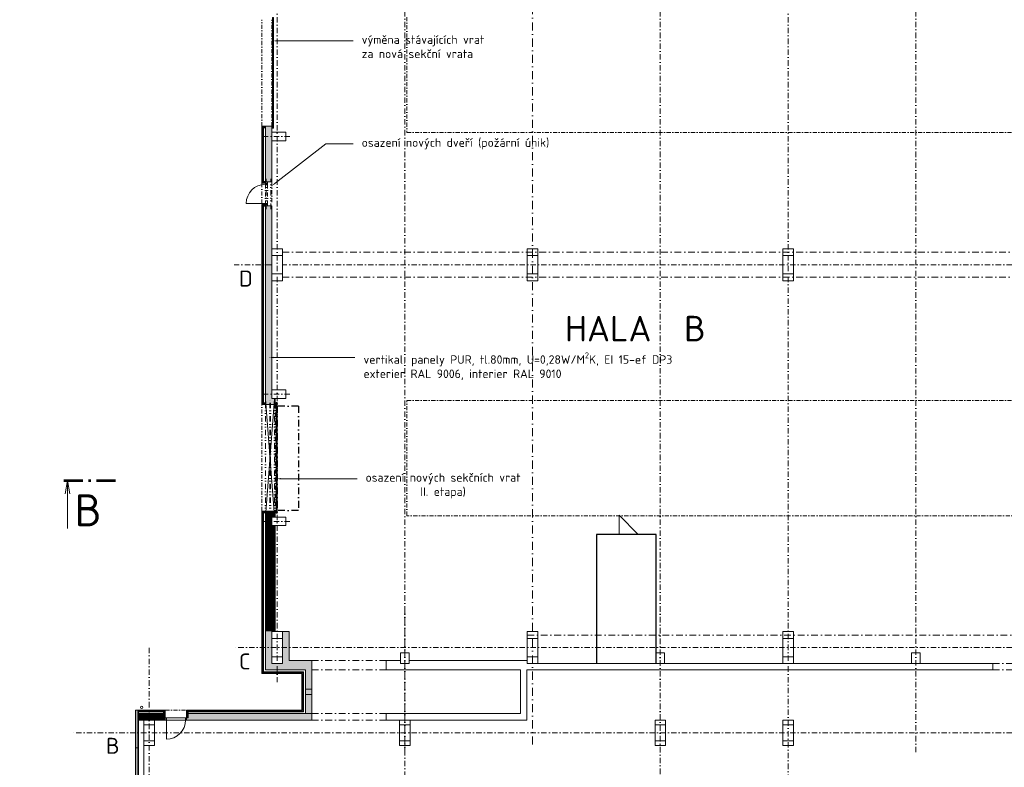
# Model space of a CAD drawing. Header units: millimetres. Extents: x -725694 to 4766210, y -2984614 to 2187451.
# Tile 48 of 256: x -6088 to 40155, y 21781 to 56885. Entities that reach past the tile are written whole.
import ezdxf
from ezdxf import colors
from ezdxf.entities.mleader import LeaderData, LeaderLine
from ezdxf.enums import TextEntityAlignment as Align
from ezdxf.math import Vec2, Vec3

# ---------------------------------------------------------------- set-up
doc = ezdxf.new("R2010")
doc.units = ezdxf.units.MM
for name, pattern in [('CENTERX2', [101.6, 63.5, -12.7, 12.7, -12.7]), ('DASHDOT', [25.4, 12.7, -6.35, 0, -6.35]), ('DIVIDE', [31.75, 12.7, -6.35, 0, -6.35, 0, -6.35]), ('DĚLICÍX2', [63.5, 25.4, -12.7, 0, -12.7, 0, -12.7]), ('HIDDEN', [9.525, 6.35, -3.175]), ('ČERCHOVANÁ', [25.4, 12.7, -6.35, 0, -6.35])]:
    doc.linetypes.add(name, pattern=pattern)
doc.layers.add('___vzt clony', color=7, linetype='Continuous')
for name, color, linetype, lineweight in [('A99_N_kce-nad-nevid', 7, 'DIVIDE', 20), ('A99_N_kce-nad-vid', 7, 'DASHDOT', 5), ('A99_N_kce-rez-sil', 7, 'Continuous', 18), ('A99_N_kce-rez-ten', 7, 'Continuous', 20), ('A99_N_osy', 7, 'CENTERX2', 9), ('A99_N_sraf', 7, 'Continuous', 0), ('A99_N_sraf @ 200', 7, 'Continuous', 0), ('A99_N_sraf @ 50 (1)', 7, 'Continuous', 0), ('A99_N_txt-popis-200', 7, 'Continuous', 5), ('A99_N_txt-popis-50', 7, 'Continuous', 9), ('A99_N_txt-popis-50 @ 200', 7, 'Continuous', 9), ('A99_N_vypln-dve', 7, 'Continuous', 5), ('A99_S_kce-demolice', 7, 'Continuous', 20), ('A99_S_kce-nad-vid', 7, 'DASHDOT', 5), ('A99_S_kce-pohl', 7, 'Continuous', 5), ('A99_S_kce-rez-sil', 7, 'Continuous', 15), ('A99_S_kce-rez-ten', 7, 'Continuous', 9), ('A99_S_otvory', 7, 'Continuous', 5), ('A99_S_sloupy', 7, 'Continuous', 5), ('A99_S_sraf', 7, 'Continuous', 9), ('A99_S_sraf @ 200', 7, 'Continuous', 9), ('A99_S_sraf @ 50 (1)', 7, 'Continuous', 9)]:
    doc.layers.add(name, color=color, linetype=linetype, lineweight=lineweight)
doc.styles.add('A99_popis', font='isocpeur.ttf')
doc.styles.add('ad_popis 100', font='isocpeur.ttf', dxfattribs={"height": 200})
doc.linetypes.add('IZOLACE', pattern='A,0.00254,-2.54,[134,ltypeshp.shx,S=2.54,R=0,X=-2.54,Y=0],-5.08,[134,ltypeshp.shx,S=2.54,R=180,X=2.54,Y=0],-2.54', length=10.16254)
pattern_1 = [(45, (0, 0), (-42.42641, 42.42641), []), (45, (28.284, 0), (-42.42641, 42.42641), []), (135, (48.024, 5.6), (-42.42641, -42.42641), [40, -20]), (135, (62.166, 19.74), (-42.42641, -42.42641), [40, -20])]
pattern_2 = [(45, (0, 0), (-10.606602, 10.606602), []), (45, (7.071, 0), (-10.606602, 10.606602), []), (135, (12.006, 1.4), (-10.606602, -10.606602), [10, -5]), (135, (15.542, 4.935), (-10.606602, -10.606602), [10, -5])]

# ---------------------------------------------------------------- blocks, each defined once
blk = doc.blocks.new('*U153')
at = {"color": 0, "linetype": 'ByBlock'}
blk.add_line((-11.27, 0), (-11.27, -11.25), dxfattribs=at)
at = {"color": 0, "linetype": 'ByBlock', "const_width": 0.63}
for points in [[(-12.15, 0), (-7.65, 0)], [(-6.39, 0), (-5.76, 0)], [(-4.5, 0), (0, 0)]]:
    blk.add_lwpolyline(points, dxfattribs=at)
at = {"color": 0, "linetype": 'ByBlock'}
blk.add_lwpolyline([(-11.82, -3.1), (-11.27, 0), (-10.72, -3.1)], dxfattribs=at)
at = {"color": 0, "linetype": 'ByBlock', "style": 'A99_popis', "flags": 12}
blk.add_attdef('OZNŘ_3K', text='', height=5, rotation=0.0024, dxfattribs=at).set_placement((784.08, 77.08), align=Align.RIGHT)
at = {"color": 0, "linetype": 'ByBlock', "style": 'A99_popis'}
blk.add_attdef('OZNŘ_1K', (-9.63, -10.73), '', height=5, dxfattribs=at)
blk = doc.blocks.new('*U6290')
at = {"layer": 'A99_N_sraf @ 200', "linetype": 'Continuous', "lineweight": 0, "transparency": 33554585}
h = blk.add_hatch(dxfattribs=at)
h.set_pattern_fill('ZDIVO-PLYNOSILIK', color=5, scale=0.1)
h.set_pattern_definition(pattern_1)
h.paths.add_polyline_path([(5450, 31850), (5910, 31850), (5910, 29460), (5450, 29460)])
at = {"layer": 'A99_N_sraf @ 50 (1)', "linetype": 'Continuous', "lineweight": 0, "transparency": 33554585}
h = blk.add_hatch(dxfattribs=at)
h.set_pattern_fill('ZDIVO-PLYNOSILIK', color=5, scale=0.1)
h.set_pattern_definition(pattern_2)
h.paths.add_polyline_path([(5450, 31850), (5910, 31850), (5910, 29460), (5450, 29460)])
blk = doc.blocks.new('*U6291')
at = {"layer": 'A99_N_sraf @ 200', "linetype": 'Continuous', "lineweight": 0, "transparency": 33554585}
h = blk.add_hatch(dxfattribs=at)
h.set_pattern_fill('ZDIVO-PLYNOSILIK', color=5, scale=0.1)
h.set_pattern_definition(pattern_1)
h.paths.add_polyline_path([(5450, 29095), (5910, 29095), (5910, 28195), (5450, 28195)])
at = {"layer": 'A99_N_sraf @ 50 (1)', "linetype": 'Continuous', "lineweight": 0, "transparency": 33554585}
h = blk.add_hatch(dxfattribs=at)
h.set_pattern_fill('ZDIVO-PLYNOSILIK', color=5, scale=0.1)
h.set_pattern_definition(pattern_2)
h.paths.add_polyline_path([(5450, 29095), (5910, 29095), (5910, 28195), (5450, 28195)])
blk = doc.blocks.new('*U6292')
at = {"layer": 'A99_S_sraf @ 200', "linetype": 'Continuous', "lineweight": 0, "transparency": 33554585}
h = blk.add_hatch(dxfattribs=at)
h.set_pattern_fill('ZDIVO-PLYNOSILIK', color=256, scale=20)
h.set_pattern_definition(pattern_1)
h.paths.add_polyline_path([(5450, 49265), (5550, 49265), (5750, 49265), (5750, 51885), (5450, 51885)])
h.paths.add_polyline_path([(5750, 48145), (5550, 48145), (5450, 48145), (5450, 38815), (5910, 38815), (5910, 39100), (5750, 39100)])
at = {"layer": 'A99_S_sraf @ 50 (1)', "linetype": 'Continuous', "lineweight": 0, "transparency": 33554585}
h = blk.add_hatch(dxfattribs=at)
h.set_pattern_fill('ZDIVO-PLYNOSILIK', color=256, scale=20)
h.set_pattern_definition(pattern_1)
h.paths.add_polyline_path([(5450, 49265), (5550, 49265), (5750, 49265), (5750, 51885), (5450, 51885)])
h.paths.add_polyline_path([(5750, 48145), (5550, 48145), (5450, 48145), (5450, 38815), (5910, 38815), (5910, 39100), (5750, 39100)])
blk = doc.blocks.new('*U6296')
at = {"layer": 'A99_S_sraf @ 200', "linetype": 'Continuous', "lineweight": 0, "transparency": 33554585}
h = blk.add_hatch(dxfattribs=at)
h.set_pattern_fill('ZDIVO-PLYNOSILIK', color=256, scale=20)
h.set_pattern_definition(pattern_1)
h.paths.add_polyline_path([(5450, 33815), (5910, 33815), (5910, 33530), (5750, 33530), (5750, 33130), (5910, 33130), (5910, 31850), (5450, 31850)])
at = {"layer": 'A99_S_sraf @ 50 (1)', "linetype": 'Continuous', "lineweight": 0, "transparency": 33554585}
h = blk.add_hatch(dxfattribs=at)
h.set_pattern_fill('ZDIVO-PLYNOSILIK', color=256, scale=20)
h.set_pattern_definition(pattern_1)
h.paths.add_polyline_path([(5450, 33815), (5910, 33815), (5910, 33530), (5750, 33530), (5750, 33130), (5910, 33130), (5910, 31850), (5450, 31850)])
blk = doc.blocks.new('*U6423')
at = {"layer": 'A99_S_sraf @ 200', "linetype": 'Continuous', "lineweight": 0, "transparency": 33554585}
h = blk.add_hatch(dxfattribs=at)
h.set_pattern_fill('ZDIVO-PLYNOSILIK', color=256, scale=20)
h.set_pattern_definition(pattern_1)
h.paths.add_polyline_path([(5915, 29460), (5455, 29460), (5450, 29095), (5910, 29095)])
at = {"layer": 'A99_S_sraf @ 50 (1)', "linetype": 'Continuous', "lineweight": 0, "transparency": 33554585}
h = blk.add_hatch(dxfattribs=at)
h.set_pattern_fill('ZDIVO-PLYNOSILIK', color=256, scale=20)
h.set_pattern_definition(pattern_1)
h.paths.add_polyline_path([(5915, 29460), (5455, 29460), (5450, 29095), (5910, 29095)])
blk = doc.blocks.new('*U6424')
at = {"layer": 'A99_S_sraf @ 200', "linetype": 'Continuous', "lineweight": 0, "transparency": 33554585}
h = blk.add_hatch(dxfattribs=at)
h.set_pattern_fill('ZDIVO-PLYNOSILIK', color=256, scale=20)
h.set_pattern_definition(pattern_1)
h.paths.add_polyline_path([(5750, 28150), (5910, 28150), (5910, 28195), (5450, 28195), (5450, 26350), (7330, 26350), (7330, 24300), (1830, 24300), (1830, 24100), (1750, 24100), (1750, 24000), (7630, 24000), (7630, 24300), (7630, 26790), (6570, 26790), (6570, 28150), (6250, 28150), (6250, 26650), (5750, 26650)])
at = {"layer": 'A99_S_sraf @ 50 (1)', "linetype": 'Continuous', "lineweight": 0, "transparency": 33554585}
h = blk.add_hatch(dxfattribs=at)
h.set_pattern_fill('ZDIVO-PLYNOSILIK', color=256, scale=20)
h.set_pattern_definition(pattern_1)
h.paths.add_polyline_path([(5750, 28150), (5910, 28150), (5910, 28195), (5450, 28195), (5450, 26350), (7330, 26350), (7330, 24300), (1830, 24300), (1830, 24100), (1750, 24100), (1750, 24000), (7630, 24000), (7630, 24300), (7630, 26790), (6570, 26790), (6570, 28150), (6250, 28150), (6250, 26650), (5750, 26650)])
blk = doc.blocks.new('*U6425')
at = {"layer": 'A99_S_sraf @ 200', "linetype": 'Continuous', "lineweight": 0, "transparency": 33554585}
h = blk.add_hatch(dxfattribs=at)
h.set_pattern_fill('ZDIVO-PLYNOSILIK', color=256, scale=20)
h.set_pattern_definition(pattern_1)
h.paths.add_polyline_path([(672.5, 24300), (-495, 24300), (-500, 24000), (750, 24000), (750, 24100), (672.5, 24100)])
at = {"layer": 'A99_S_sraf @ 50 (1)', "linetype": 'Continuous', "lineweight": 0, "transparency": 33554585}
h = blk.add_hatch(dxfattribs=at)
h.set_pattern_fill('ZDIVO-PLYNOSILIK', color=256, scale=20)
h.set_pattern_definition(pattern_1)
h.paths.add_polyline_path([(672.5, 24300), (-495, 24300), (-500, 24000), (750, 24000), (750, 24100), (672.5, 24100)])

msp = doc.modelspace()

# ---------------------------------------------------------------- linework, layer by layer
at = {"layer": '___vzt clony', "color": 5, "linetype": 'ČERCHOVANÁ', "ltscale": 25}
for p, q in [((7000, 38735), (6000, 38735)), ((6000, 38735), (6000, 33835)), ((7000, 38735), (7000, 33835)), ((7000, 33835), (6000, 33835))]:
    msp.add_line(p, q, dxfattribs=at)
at = {"layer": 'A99_N_kce-nad-nevid', "color": 1, "linetype": 'DĚLICÍX2', "lineweight": 13, "ltscale": 10}
for points in [[(5490, 47995), (5490, 49415)], [(5700, 47995), (5700, 49415)]]:
    msp.add_lwpolyline(points, dxfattribs=at)
at = {"layer": 'A99_N_kce-nad-nevid', "color": 5, "linetype": 'DĚLICÍX2', "lineweight": 13, "ltscale": 10}
for points in [[(5450, 33565), (5450, 39065)], [(5655, 33565), (5655, 39065)], [(5690, 33565), (5690, 39065)], [(5880, 33565), (5880, 39065)]]:
    msp.add_lwpolyline(points, dxfattribs=at)
at = {"layer": 'A99_N_kce-nad-vid', "color": 1, "linetype": 'ČERCHOVANÁ', "ltscale": 15}
for p, q in [((5280, 51885), (5280, 56885)), ((5750, 51885), (5750, 56885)), ((12100, 57005.3), (12100, 51595)), ((12100, 51594.7), (144450, 51594.7)), ((5280, 49205), (5280, 48205)), ((5450, 49155), (5450, 48255)), ((5550, 49155), (5550, 48255)), ((5750, 49265), (5750, 48145)), ((12100, 39005.3), (144450, 39005.3))]:
    msp.add_line(p, q, dxfattribs=at)
at = {"layer": 'A99_N_kce-nad-vid', "color": 5, "linetype": 'ČERCHOVANÁ', "ltscale": 15}
for p, q in [((5910, 38815), (5910, 33815)), ((750, 24470), (1750, 24470))]:
    msp.add_line(p, q, dxfattribs=at)
at = {"layer": 'A99_N_kce-nad-vid', "color": 1, "linetype": 'ČERCHOVANÁ', "ltscale": 15}
for points in [[(12100, 33594.7), (12100, 39005.3)], [(144450, 33594.7), (12100, 33594.7)]]:
    msp.add_lwpolyline(points, dxfattribs=at)
at = {"layer": 'A99_N_kce-nad-vid', "color": 5, "linetype": 'ČERCHOVANÁ', "ltscale": 15}
msp.add_lwpolyline([(5280, 33815), (5280, 38815)], dxfattribs=at)
at = {"layer": 'A99_N_kce-rez-sil', "linetype": 'Continuous', "lineweight": 15}
for points in [[(5280, 49205), (5280, 51885), (5750, 51885)], [(5550, 49205), (5280, 49205)], [(5550, 49205), (5550, 49265)], [(5550, 48205), (5280, 48205)], [(5280, 45380), (5280, 48205)], [(5550, 48205), (5550, 48145)]]:
    msp.add_lwpolyline(points, dxfattribs=at)
at = {"layer": 'A99_N_kce-rez-sil', "color": 5, "linetype": 'Continuous', "lineweight": 15}
for points in [[(5910, 38815), (5280, 38815), (5280, 45380)], [(5280, 26180), (5280, 33815), (5910, 33815)], [(750, 24470), (-650, 24470)], [(750, 24100), (750, 24470)], [(1750, 24100), (1750, 24470)]]:
    msp.add_lwpolyline(points, dxfattribs=at)
at = {"layer": 'A99_N_kce-rez-sil', "linetype": 'Continuous'}
for points in [[(-650, 24470), (-650, 5640)], [(-500, 24000), (-500, 17760)]]:
    msp.add_lwpolyline(points, dxfattribs=at)
at = {"layer": 'A99_N_kce-rez-sil', "linetype": 'Continuous', "lineweight": 15}
msp.add_circle((-355, 24590), 55, dxfattribs=at)
at = {"layer": 'A99_N_kce-rez-ten', "color": 5, "linetype": 'Continuous', "lineweight": 13}
for p, q in [((5450, 31850), (5450, 29460)), ((5910, 31850), (5910, 29460)), ((5450, 29095), (5450, 28195)), ((5910, 29095), (5910, 28195))]:
    msp.add_line(p, q, dxfattribs=at)
at = {"layer": 'A99_N_kce-rez-ten', "linetype": 'Continuous'}
for points in [[(5360, 49205), (5360, 51885), (5360, 51885)], [(5360, 51805), (5360, 51805), (5450, 51805)], [(5360, 49285), (5450, 49285)], [(5360, 45380), (5360, 48205)], [(5360, 48125), (5450, 48125)], [(5550, 48205), (5550, 48255)], [(5280, 45380), (5360, 45380)], [(5450, 33565), (5450, 33755)], [(-500, 24000), (-500, 24470)]]:
    msp.add_lwpolyline(points, dxfattribs=at)
at = {"layer": 'A99_N_kce-rez-ten', "linetype": 'Continuous', "lineweight": 5, "ltscale": 0.5}
msp.add_lwpolyline([(5450, 49305), (5450, 49205)], dxfattribs=at)
at = {"layer": 'A99_N_kce-rez-ten', "linetype": 'Continuous'}
for points in [[(5450, 49205), (5550, 49205), (5550, 49155), (5450, 49155)], [(5450, 48205), (5550, 48205), (5550, 48255), (5450, 48255)]]:
    msp.add_lwpolyline(points, close=True, dxfattribs=at)
at = {"layer": 'A99_N_kce-rez-ten', "color": 5, "linetype": 'Continuous'}
for points in [[(5360, 38815), (5360, 45380)], [(5360, 38895), (5360, 38895), (5450, 38895)], [(750, 24390), (-500, 24390)], [(750, 24100), (672.5, 24100), (672.5, 24390)], [(1750, 24100), (1830, 24100), (1830, 24390)]]:
    msp.add_lwpolyline(points, dxfattribs=at)
at = {"layer": 'A99_N_kce-rez-ten', "color": 5, "linetype": 'Continuous', "lineweight": 5, "ltscale": 0.5}
for points in [[(5360, 26260), (5360, 33815)], [(5360, 33735), (5360, 33735), (5450, 33735)]]:
    msp.add_lwpolyline(points, dxfattribs=at)
at = {"layer": 'A99_N_kce-rez-ten'}
msp.add_lwpolyline([(-650, 22700), (-500, 22700)], dxfattribs=at)
at = {"layer": 'A99_N_osy', "color": 5, "linetype": 'DASHDOT', "ltscale": 20}
msp.add_line((6000, 100200), (6000, 25785), dxfattribs=at)
at = {"layer": 'A99_N_osy', "linetype": 'DASHDOT', "ltscale": 30}
msp.add_line((18000, 100200), (18000, 22692.5), dxfattribs=at)
at = {"layer": 'A99_N_osy', "linetype": 'DASHDOT', "ltscale": 20}
for p, q in [((30000, 100200), (30000, -5085)), ((5750, 45380), (3980, 45380)), ((187349.6, 45380), (6250, 45380)), ((12000, 29200), (12000, -5085)), ((24000, 29340.8), (24000, -5085)), ((0, 27390), (0, -5085)), ((187349.6, 27400), (3980, 27400)), ((187349.6, 23400), (-3600, 23400))]:
    msp.add_line(p, q, dxfattribs=at)
for points in [[(12000, 22490), (12000, 84377.5)], [(24000, 22490), (24000, 84377.5)], [(36000, 22490), (36000, 84377.5)], [(6605, 51400), (5240, 51400)], [(6605, 39300), (5240, 39300)], [(6605, 33330), (5240, 33330)]]:
    msp.add_lwpolyline(points, dxfattribs=at)
at = {"layer": 'A99_N_sraf', "color": 1, "linetype": 'IZOLACE', "lineweight": 0, "ltscale": 3}
for points in [[(5325, 51885), (5325, 49220)], [(5360, 51840), (5450, 51840)], [(5450, 49250), (5360, 49250)], [(5327.5, 45380), (5327.5, 48205)], [(5450, 48170), (5360, 48170)]]:
    msp.add_lwpolyline(points, dxfattribs=at)
at = {"layer": 'A99_N_sraf', "color": 5, "linetype": 'IZOLACE', "lineweight": 0, "ltscale": 3}
for points in [[(5327.5, 38815), (5327.5, 45380)], [(5360, 38860), (5450, 38860)], [(5325, 26180), (5325, 33815)], [(5360, 33770), (5450, 33770)], [(747.5, 24425), (-500, 24425)], [(705, 24395), (705, 24100)], [(1795, 24390), (1795, 24100)]]:
    msp.add_lwpolyline(points, dxfattribs=at)
at = {"layer": 'A99_N_sraf', "linetype": 'Continuous', "lineweight": 0, "transparency": 33554585}
msp.add_lwpolyline([(5750, 26970), (6250, 26970), (6250, 26650), (5750, 26650)], close=True, dxfattribs=at)
at = {"layer": 'A99_N_sraf', "color": 1, "linetype": 'IZOLACE', "lineweight": 0, "ltscale": 6}
msp.add_lwpolyline([(-575, 5640), (-575, 5640), (-575, 24470)], dxfattribs=at)
at = {"layer": 'A99_N_txt-popis-50', "color": 5, "lineweight": 9}
for points in [[(5450, 39065), (5880, 33565)], [(5880, 39065), (5450, 33565)]]:
    msp.add_lwpolyline(points, dxfattribs=at)
at = {"layer": 'A99_N_vypln-dve', "color": 1, "linetype": 'Continuous'}
msp.add_line((5550, 48255), (4550, 48255), dxfattribs=at)
msp.add_lwpolyline([(5780, 56985), (5830, 56985), (5830, 51785), (5780, 51785)], close=True, dxfattribs=at)
msp.add_lwpolyline([(5550, 49205), (5550, 49155)], dxfattribs=at)
at = {"layer": 'A99_N_vypln-dve', "color": 5, "linetype": 'Continuous'}
msp.add_lwpolyline([(5950, 38915), (6000, 38915), (6000, 33715), (5950, 33715)], close=True, dxfattribs=at)
at = {"layer": 'A99_N_vypln-dve', "color": 1, "linetype": 'Continuous'}
msp.add_arc((5450, 48255), 900, 90, 180, dxfattribs=at)
at = {"layer": 'A99_S_kce-demolice', "linetype": 'HIDDEN', "lineweight": 9, "ltscale": 15}
for p, q in [((5550, 31850), (5550, 29460)), ((5650, 31850), (5650, 29460)), ((5600, 29045), (5600, 28245)), ((5750, 29045), (5750, 28245))]:
    msp.add_line(p, q, dxfattribs=at)
at = {"layer": 'A99_S_kce-demolice', "lineweight": 9}
for p, q in [((5600, 29045), (5600, 29095)), ((5750, 29045), (5600, 29045)), ((5750, 29045), (5750, 29095)), ((5750, 28245), (5600, 28245)), ((5600, 28245), (5600, 28195)), ((5750, 28245), (5750, 28195))]:
    msp.add_line(p, q, dxfattribs=at)
at = {"layer": 'A99_S_kce-nad-vid', "linetype": 'DASHDOT', "ltscale": 25}
for p, q in [((6250, 45970), (150800, 45970)), ((6250, 44790), (150800, 44790)), ((17750, 27990), (150800, 27990)), ((7630, 26790), (11130, 26790)), ((39610, 26650), (41210, 26650)), ((7630, 26350), (11130, 26350)), ((39610, 26350), (41210, 26350)), ((7630, 24300), (11130, 24300)), ((7630, 24000), (11130, 24000))]:
    msp.add_line(p, q, dxfattribs=at)
at = {"layer": 'A99_S_kce-pohl', "linetype": 'Continuous', "ltscale": 10}
for q in [(22061.8, 32720), (22961.8, 32720)]:
    msp.add_line((22061.8, 33620), q, dxfattribs=at)
at = {"layer": 'A99_S_kce-pohl', "linetype": 'Continuous', "lineweight": 30, "ltscale": 10}
for p, q in [((21000, 32720), (21000, 26650)), ((23800, 32720), (21000, 32720)), ((23800, 26650), (23800, 32720))]:
    msp.add_line(p, q, dxfattribs=at)
at = {"layer": 'A99_S_kce-rez-sil', "linetype": 'Continuous'}
for p, q in [((5450, 51805), (5450, 49265)), ((5450, 48145), (5450, 38915)), ((11800, 26790), (11130, 26790)), ((11130, 26350), (11130, 26790)), ((12200, 26790), (17750, 26790)), ((18250, 26650), (39610, 26650)), ((39610, 26650), (39610, 26350)), ((11130, 26350), (17430, 26350)), ((17430, 24300), (17430, 26350)), ((17430, 24300), (17430, 26350)), ((17430, 24300), (17430, 26350)), ((17730, 26350), (39610, 26350)), ((17730, 26350), (39610, 26350)), ((17730, 24000), (17730, 26350)), ((17730, 26350), (20442.8, 26350)), ((17730, 24000), (17730, 26350)), ((17730, 24000), (17730, 26350)), ((750, 24000), (750, 24100)), ((1750, 24000), (1750, 24100)), ((17430, 24300), (11130, 24300)), ((11130, 24300), (11130, 24000)), ((17430, 24300), (12040, 24300)), ((17430, 24300), (15572.4, 24300)), ((17730, 24000), (11130, 24000)), ((17730, 24000), (11130, 24000)), ((17730, 24000), (11740, 24000))]:
    msp.add_line(p, q, dxfattribs=at)
at = {"layer": 'A99_S_kce-rez-sil'}
for p, q in [((5450, 33715), (5450, 31850)), ((5910, 32080), (5910, 33130)), ((5910, 32080), (5910, 31850)), ((5910, 31850), (5450, 31850)), ((5450, 29460), (5450, 29095)), ((5910, 29460), (5910, 29260)), ((5910, 29160), (5910, 29095)), ((5450, 28195), (5450, 26350)), ((5910, 28195), (5910, 28150)), ((6570, 28150), (6250, 28150)), ((7630, 26790), (6570, 26790)), ((7630, 26350), (7630, 26790)), ((7330, 26350), (5450, 26350)), ((7330, 25450), (7330, 26350)), ((7630, 25450), (7630, 26350)), ((7330, 25150), (7330, 25450)), ((7630, 25450), (7630, 25200)), ((7330, 25150), (7330, 24350)), ((7630, 25200), (7630, 24300)), ((672.5, 24300), (-500, 24300)), ((7330, 24300), (1830, 24300)), ((7330, 24350), (7330, 24300)), ((7430, 24300), (7330, 24300)), ((7630, 24300), (7430, 24300)), ((7630, 24300), (7630, 24000)), ((7630, 24000), (1750, 24000)), ((7630, 24000), (5450, 24000))]:
    msp.add_line(p, q, dxfattribs=at)
at = {"layer": 'A99_S_kce-rez-sil', "lineweight": 5}
for p, q in [((5910, 29460), (5450, 29460)), ((5910, 29095), (5450, 29095)), ((5910, 28195), (5450, 28195))]:
    msp.add_line(p, q, dxfattribs=at)
at = {"layer": 'A99_S_kce-rez-sil'}
msp.add_lwpolyline([(5910, 29460), (5910, 29095)], dxfattribs=at)
at = {"layer": 'A99_S_kce-rez-sil', "linetype": 'Continuous'}
for points in [[(5750, 27830), (5750, 26970)], [(6250, 27830), (6250, 26970)], [(-250, 24000), (-500, 24000)], [(250, 24000), (750, 24000)]]:
    msp.add_lwpolyline(points, dxfattribs=at)
at = {"layer": 'A99_S_kce-rez-ten'}
for p, q in [((7630, 25450), (7330, 25450)), ((7630, 25200), (7330, 25200)), ((-250, 22800), (-250, 17760))]:
    msp.add_line(p, q, dxfattribs=at)
at = {"layer": 'A99_S_kce-rez-ten', "linetype": 'Continuous', "lineweight": 5, "ltscale": 0.5}
for points in [[(5450, 51805), (5450, 51885)], [(5450, 49265), (5550, 49265)], [(5450, 48145), (5450, 48205)], [(5550, 48145), (5450, 48145)], [(5450, 33815), (5450, 33715)]]:
    msp.add_lwpolyline(points, dxfattribs=at)
at = {"layer": 'A99_S_otvory'}
for p, q in [((750, 24100), (1750, 24100)), ((800, 24000), (800, 24100)), ((1700, 24000), (1700, 24100)), ((750, 24000), (1750, 24000)), ((800, 24000), (800, 23100))]:
    msp.add_line(p, q, dxfattribs=at)
msp.add_arc((800, 24000), 900, 270, 0, dxfattribs=at)
at = {"layer": 'A99_S_sloupy', "lineweight": 9, "ltscale": 2}
for p, q in [((17750, 27830), (18250, 27830)), ((17750, 26970), (18250, 26970))]:
    msp.add_line(p, q, dxfattribs=at)
at = {"layer": 'A99_S_sloupy', "color": 0, "lineweight": 9, "ltscale": 2}
for p, q in [((17750, 27830), (18250, 27830)), ((17750, 26970), (18250, 26970))]:
    msp.add_line(p, q, dxfattribs=at)
at = {"layer": 'A99_S_sloupy', "linetype": 'Continuous', "lineweight": 20, "ltscale": 2}
for points in [[(5750, 51600), (5750, 51885)], [(5750, 51600), (6410, 51600), (6410, 51200), (5750, 51200)], [(5750, 51200), (5750, 49265)], [(5550, 49265), (5550, 49265), (5750, 49265)], [(5550, 48145), (5550, 48145), (5750, 48145)], [(5750, 46130), (5750, 46130), (5750, 48145)], [(5750, 46130), (6250, 46130), (6250, 45810), (5750, 45810)], [(5750, 44950), (5750, 45810)], [(5750, 44950), (6250, 44950), (6250, 44630), (5750, 44630)], [(5750, 44630), (5750, 39500)], [(5750, 39500), (6410, 39500), (6410, 39100), (5910, 39100)], [(5910, 38815), (5910, 39100)], [(5910, 33530), (5910, 33815)], [(5910, 33530), (6410, 33530), (6410, 33130), (5910, 33130)], [(5910, 33130), (5910, 31850)], [(5750, 27830), (6250, 27830)], [(5750, 26970), (6250, 26970)], [(-250, 24000), (-250, 23780)], [(-250, 23780), (250, 23780)], [(250, 24000), (250, 23780)]]:
    msp.add_lwpolyline(points, dxfattribs=at)
at = {"layer": 'A99_S_sloupy', "ltscale": 2}
for points in [[(6410, 51200), (5750, 51200), (5750, 51600), (6410, 51600)], [(18250, 26650), (17750, 26650), (17750, 28150), (18250, 28150)]]:
    msp.add_lwpolyline(points, close=True, dxfattribs=at)
for points in [[(5750, 46130), (5750, 45810)], [(6250, 45810), (6250, 44950)], [(5750, 44950), (5750, 44630)], [(5750, 39500), (5750, 39100), (5910, 39100)], [(5910, 33130), (5750, 33130), (5750, 33530), (5910, 33530)]]:
    msp.add_lwpolyline(points, dxfattribs=at)
at = {"layer": 'A99_S_sloupy', "linetype": 'Continuous', "ltscale": 2}
for points in [[(18250, 44630), (17750, 44630), (17750, 46130), (18250, 46130)], [(18250, 44630), (17750, 44630), (17750, 46130), (18250, 46130)], [(30250, 44630), (29750, 44630), (29750, 46130), (30250, 46130)], [(30250, 44630), (29750, 44630), (29750, 46130), (30250, 46130)], [(18250, 26650), (17750, 26650), (17750, 28150), (18250, 28150)], [(18250, 26650), (17750, 26650), (17750, 28150), (18250, 28150)], [(30250, 26650), (29750, 26650), (29750, 28150), (30250, 28150)], [(30250, 26650), (29750, 26650), (29750, 28150), (30250, 28150)], [(5750, 26970), (6250, 26970), (6250, 26650), (5750, 26650)], [(250, 22800), (-250, 22800), (-250, 24000), (250, 24000)], [(12250, 22800), (11750, 22800), (11750, 24000), (12250, 24000)], [(24250, 22800), (23750, 22800), (23750, 24000), (24250, 24000)], [(30250, 22800), (29750, 22800), (29750, 24000), (30250, 24000)]]:
    msp.add_lwpolyline(points, close=True, dxfattribs=at)
at = {"layer": 'A99_S_sloupy', "linetype": 'Continuous', "lineweight": 20, "ltscale": 2}
for points in [[(17750, 46130), (18250, 46130), (18250, 45810), (17750, 45810)], [(29750, 46130), (30250, 46130), (30250, 45810), (29750, 45810)], [(17750, 44950), (18250, 44950), (18250, 44630), (17750, 44630)], [(29750, 44950), (30250, 44950), (30250, 44630), (29750, 44630)], [(17750, 28150), (18250, 28150), (18250, 27830), (17750, 27830)], [(29750, 28150), (30250, 28150), (30250, 27830), (29750, 27830)], [(12200, 27150), (11800, 27150), (11800, 26650), (12200, 26650)], [(17750, 26970), (18250, 26970), (18250, 26650), (17750, 26650)], [(24200, 27150), (23800, 27150), (23800, 26650), (24200, 26650)], [(29750, 26970), (30250, 26970), (30250, 26650), (29750, 26650)], [(36200, 27150), (35800, 27150), (35800, 26650), (36200, 26650)], [(12250, 24000), (11750, 24000), (11750, 23780), (12250, 23780)], [(24250, 24000), (23750, 24000), (23750, 23780), (24250, 23780)], [(30250, 24000), (29750, 24000), (29750, 23780), (30250, 23780)], [(250, 22800), (-250, 22800), (-250, 23020), (250, 23020)], [(12250, 22800), (11750, 22800), (11750, 23020), (12250, 23020)], [(24250, 22800), (23750, 22800), (23750, 23020), (24250, 23020)], [(30250, 22800), (29750, 22800), (29750, 23020), (30250, 23020)]]:
    msp.add_lwpolyline(points, close=True, dxfattribs=at)
at = {"layer": 'A99_S_sloupy', "linetype": 'Continuous', "ltscale": 2}
for points in [[(5750, 27830), (5750, 28150), (5910, 28150)], [(6250, 27830), (6250, 28150)]]:
    msp.add_lwpolyline(points, dxfattribs=at)

# ---------------------------------------------------------------- block references
at = {"layer": 'A99_N_sraf', "color": 4, "linetype": 'Continuous', "lineweight": 0}
for name in ['*U6290', '*U6291']:
    msp.add_blockref(name, (0, 0), dxfattribs=at)
at = {"layer": 'A99_S_sraf', "color": 4, "linetype": 'Continuous', "lineweight": 0}
for name in ['*U6292', '*U6296', '*U6423', '*U6425']:
    msp.add_blockref(name, (0, 0), dxfattribs=at)

# ---------------------------------------------------------------- texts
at = {"layer": 'A99_N_txt-popis-200', "lineweight": 9, "ltscale": 5, "style": 'ad_popis 100'}
msp.add_text('HALA  B', height=1200, dxfattribs=at).set_placement((19520, 41780))
at = {"layer": 'A99_N_txt-popis-200', "lineweight": 0, "char_height": 750, "attachment_point": 1, "style": 'ad_popis 100', "bg_fill": 3, "box_fill_scale": 1, "bg_fill_color": 256, "bg_fill_transparency": 0}
for s, insert in [('D', (4211.5, 45105)), ('C', (4211.5, 27125)), ('B', (-2033.5, 23165))]:
    msp.add_mtext_dynamic_manual_height_columns(s, width=832.5, gutter_width=1000, heights=[0], dxfattribs=dict(at, insert=insert))

# ---------------------------------------------------------------- leaders
at = {"layer": 'A99_N_txt-popis-50 @ 200', "lineweight": 9}
ml = msp.add_multileader_mtext('Standard', dxfattribs=at)
ml.set_content('\\A1;{\\C256;výměna stávajících vrat za nová sekční vrata}', color=1, style='A99_popis')
ml.set_leader_properties(color=256, linetype='ByLayer', lineweight=-1)
ml.build(insert=Vec2(0, 0))
ml.multileader.update_dxf_attribs({"dogleg_length": 6.4, "arrow_head_size": 200, "scale": 200})
ctx = ml.context
ctx.base_point, ctx.scale, ctx.char_height, ctx.arrow_head_size, ctx.landing_gap_size, ctx.plane_origin = Vec3(9575, 55890), 200, 400, 200, 400, Vec3(8542.5, 47795)
notes = []
notes.append((ctx, [(0, (1, 1, 0), (8295, 55890), (1, 0), 1280, [(0, [(5805, 55890)], 0, [])])]))
ctx.mtext.insert, ctx.mtext.width, ctx.mtext.flow_direction = Vec3(9975, 56150), 30.696, 5
ml = msp.add_multileader_mtext('Standard', dxfattribs=at)
ml.set_content('\\A1;{\\C256;osazení nových dveří (požární únik)}', color=1, style='A99_popis')
ml.set_leader_properties(color=256, linetype='ByLayer', lineweight=-1)
ml.build(insert=Vec2(0, 0))
ml.multileader.update_dxf_attribs({"dogleg_length": 6.4, "arrow_head_size": 200, "scale": 200})
ctx = ml.context
ctx.base_point, ctx.scale, ctx.char_height, ctx.arrow_head_size, ctx.landing_gap_size, ctx.plane_origin = Vec3(9575, 51055), 200, 400, 200, 400, Vec3(8542.5, 42525.8)
notes.append((ctx, [(0, (1, 1, 0), (8295, 51055), (1, 0), 1280, [(0, [(5750, 49085)], 0, [])])]))
ctx.mtext.insert, ctx.mtext.width, ctx.mtext.flow_direction = Vec3(9975, 51315), 12217.24, 5
ml = msp.add_multileader_mtext('Standard', dxfattribs=at)
ml.set_content('\\A1;{\\fISOCPEUR|b1|i0|c238|p34;\\C256;vertikal. panely PUR, tl.80mm, U=0,28W/M\\H0.7x;\\S2^ ;\\H1.42857x;K, EI 15-ef DP3\\Pexterier RAL 9006, interier RAL 9010}', color=1, style='A99_popis')
ml.set_leader_properties(color=256, linetype='ByLayer', lineweight=-1)
ml.build(insert=Vec2(0, 0))
ml.multileader.update_dxf_attribs({"dogleg_length": 6.4, "arrow_head_size": 200, "scale": 200})
ctx = ml.context
ctx.base_point, ctx.scale, ctx.char_height, ctx.arrow_head_size, ctx.landing_gap_size, ctx.plane_origin = Vec3(9659.2, 41024.4), 200, 400, 200, 400, Vec3(21503.6, 32226.7)
notes.append((ctx, [(0, (1, 1, 0), (9197.7, 41024.4), (1, 0), 461.5, [(0, [(5619.2, 41024.4)], 0, [])])]))
ctx.mtext.insert, ctx.mtext.width, ctx.mtext.flow_direction = Vec3(10059.2, 41263.2), 10741.384, 5
ml = msp.add_multileader_mtext('Standard', dxfattribs=at)
ml.set_content('\\A1;{\\C256;osazení nových sekčních vrat\\PII. etapa)}', color=1, style='A99_popis')
ml.set_leader_properties(color=256, linetype='ByLayer', lineweight=-1)
ml.build(insert=Vec2(0, 0))
ml.multileader.update_dxf_attribs({"dogleg_length": 6.4, "arrow_head_size": 200, "scale": 200})
ctx = ml.context
ctx.base_point, ctx.scale, ctx.char_height, ctx.arrow_head_size, ctx.landing_gap_size, ctx.plane_origin = Vec3(9755, 35330), 200, 400, 200, 400, Vec3(8542.5, 27235)
ctx.text_align_type = 1
notes.append((ctx, [(0, (1, 1, 0), (9112.5, 35330), (1, 0), 642.5, [(0, [(5985, 35330)], 0, [])])]))
ctx.mtext.insert, ctx.mtext.width, ctx.mtext.alignment, ctx.mtext.flow_direction = Vec3(13795, 35590), 7394.888, 2, 5
for ctx, leaders in notes:
    for number, flags, end, landing, length, lines in leaders:
        leader = LeaderData()
        leader.index, (leader.has_last_leader_line, leader.has_dogleg_vector, leader.attachment_direction) = number, flags
        leader.last_leader_point, leader.dogleg_vector, leader.dogleg_length = Vec3(end), Vec3(landing), length
        for number, points, colour, breaks in lines:
            line = LeaderLine()
            line.index, line.vertices, line.color, line.breaks = number, Vec3.list(points), colors.encode_raw_color(colour), breaks
            leader.lines.append(line)
        ctx.leaders.append(leader)

# ---------------------------------------------------------------- next in the draw order: linework, layer by layer
at = {"layer": 'A99_N_kce-rez-sil', "color": 5, "linetype": 'Continuous', "lineweight": 15}
msp.add_lwpolyline([(5280, 26180), (7160, 26180), (7160, 24470), (1750, 24470)], dxfattribs=at)
at = {"layer": 'A99_N_kce-rez-ten', "color": 5, "linetype": 'Continuous', "lineweight": 5, "ltscale": 0.5}
msp.add_lwpolyline([(5360, 26260), (7240, 26260), (7240, 24390), (1750, 24390)], dxfattribs=at)
at = {"layer": 'A99_N_sraf', "color": 5, "linetype": 'IZOLACE', "lineweight": 0, "ltscale": 3}
msp.add_lwpolyline([(5360, 26225), (7205, 26225), (7205, 24422.5), (1750, 24422.5)], dxfattribs=at)
at = {"layer": 'A99_S_sloupy', "linetype": 'Continuous', "lineweight": 20, "ltscale": 2}
msp.add_lwpolyline([(5910, 28195), (5910, 28150), (6570, 28150), (6570, 26790), (7630, 26790), (7630, 24000), (1750, 24000)], dxfattribs=at)

# ---------------------------------------------------------------- next in the draw order: block references
at = {"layer": 'A99_N_txt-popis-200'}
ref = msp.add_blockref('*U153', (-1585, 35245), dxfattribs=dict(at, xscale=200, yscale=200, zscale=200))
ref.add_attrib('OZNŘ_1K', 'B', (-3511.5, 33099), dxfattribs={"layer": '0', "color": 0, "linetype": 'ByBlock', "height": 1500, "style": 'A99_popis'})
at = {"layer": 'A99_S_sraf', "color": 4, "linetype": 'Continuous', "lineweight": 0}
msp.add_blockref('*U6424', (0, 0), dxfattribs=at)

doc.saveas('drawing.dxf')
